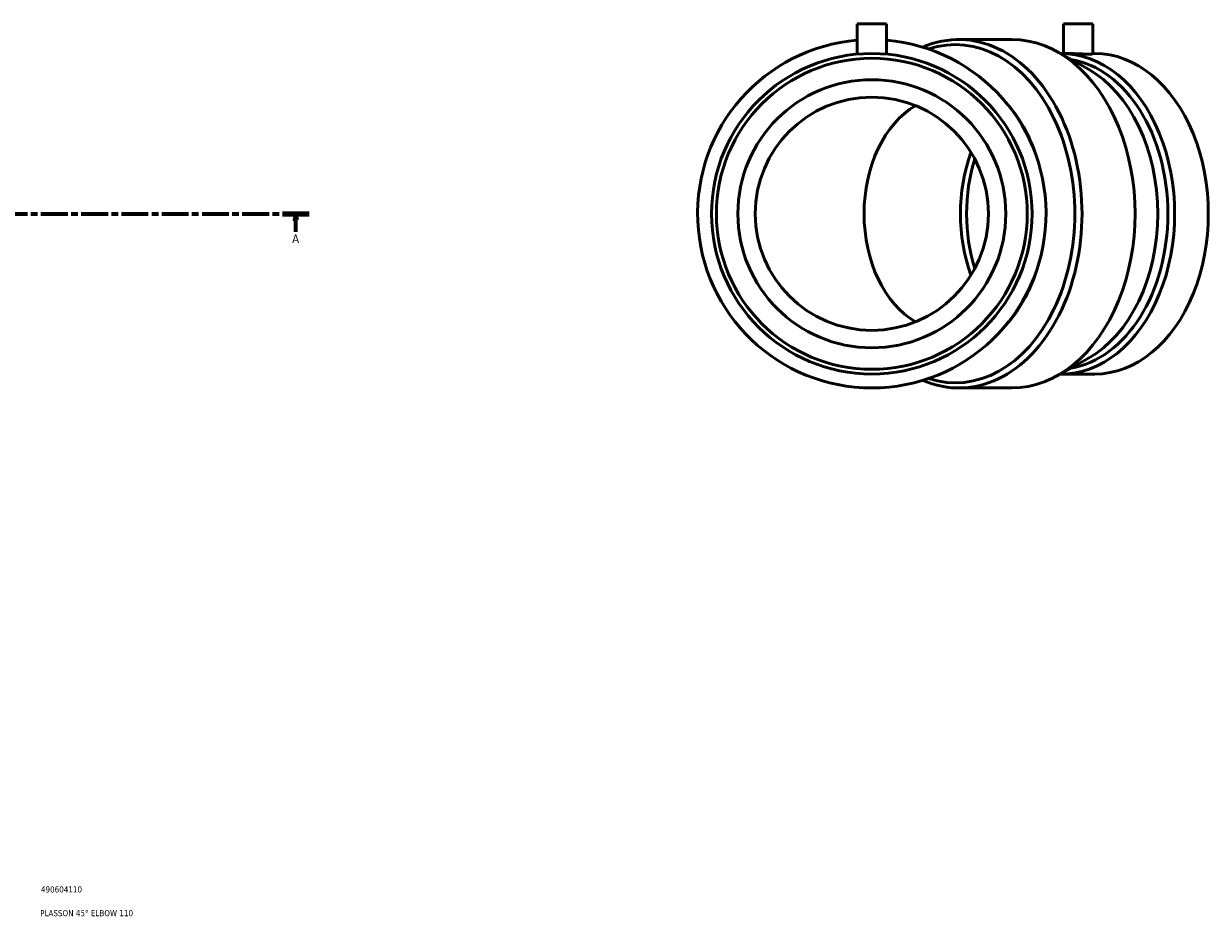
# Model space of a CAD drawing. Header units: millimetres. Extents: x -401 to 1447, y -224 to 1221.
# Tile 5 of 6: x 848 to 1334, y 83 to 450. Entities that reach past the tile are written whole.
import ezdxf

# ---------------------------------------------------------------- set-up
doc = ezdxf.new("R2010")
doc.units = ezdxf.units.MM
doc.linetypes.add('CHAIN', pattern=[0.3543, 0.2362, -0.0295, 0.0591, -0.0295])
for name, color, linetype, lineweight in [('Section Line (ISO)', 7, 'CHAIN', 70), ('Title (ISO)', 7, 'Continuous', 50), ('Visible (ISO)', 7, 'Continuous', 50)]:
    doc.layers.add(name, color=color, linetype=linetype, lineweight=lineweight)
doc.styles.add('Label Text (ISO)', font='tahoma.ttf')
doc.styles.add('Note Text (ISO)', font='tahoma.ttf')

# ---------------------------------------------------------------- blocks, each defined once
blk = doc.blocks.new('Title Blocks ISO')
at = {"layer": 'Title (ISO)', "color": 232, "true_color": 0xca0064, "style": 'Note Text (ISO)'}
for tag, p in [('PART_NUMBER_001', (34.16, 73.14)), ('DESCRIPTION_001', (33.84, 63.4))]:
    blk.add_attdef(tag, p, '', height=2.5, dxfattribs=at)
blk = doc.blocks.new('2dTransSection0')
at = {"layer": 'Section Line (ISO)', "linetype": 'CHAIN', "ltscale": 46.650017}
blk.add_line((227.1, 371.68), (965.26, 371.68), dxfattribs=at)
at = {"layer": 'Section Line (ISO)', "linetype": 'Continuous', "lineweight": 140}
for p, q in [((227.1, 371.68), (238.03, 371.68)), ((954.33, 371.68), (965.26, 371.68))]:
    blk.add_line(p, q, dxfattribs=at)
at = {"layer": 'Section Line (ISO)', "linetype": 'Continuous'}
for p, q in [((232.56, 371.68), (232.06, 369.18)), ((232.56, 369.18), (232.56, 371.68)), ((233.06, 369.18), (232.56, 371.68)), ((959.8, 371.68), (959.3, 369.18)), ((959.8, 369.18), (959.8, 371.68)), ((960.3, 369.18), (959.8, 371.68)), ((232.06, 369.18), (233.06, 369.18)), ((232.56, 364.27), (232.56, 369.18)), ((959.3, 369.18), (960.3, 369.18)), ((959.8, 364.27), (959.8, 369.18))]:
    blk.add_line(p, q, dxfattribs=at)
at = {"layer": 'Section Line (ISO)', "linetype": 'Continuous', "flags": 128}
for points in [[(233.06, 369.18), (232.56, 371.68), (232.06, 369.18), (233.06, 369.18)], [(960.3, 369.18), (959.8, 371.68), (959.3, 369.18), (960.3, 369.18)]]:
    blk.add_lwpolyline(points, dxfattribs=at)
at = {"layer": 'Section Line (ISO)'}
for points in [[(233.06, 369.18), (232.56, 371.68), (232.06, 369.18), (233.06, 369.18)], [(960.3, 369.18), (959.8, 371.68), (959.3, 369.18), (960.3, 369.18)]]:
    blk.add_solid(points, dxfattribs=at)
at = {"layer": 'Section Line (ISO)', "char_height": 3.5, "attachment_point": 7, "style": 'Label Text (ISO)'}
for insert in [(231.07, 359.68), (958.31, 359.68)]:
    blk.add_mtext('A', dxfattribs=dict(at, insert=insert))

msp = doc.modelspace()

# ---------------------------------------------------------------- linework, layer by layer
at = {"layer": 'Visible (ISO)'}
for p, q in [((1190.206, 449.677), (1202.206, 449.677)), ((1190.206, 449.677), (1190.206, 437.183)), ((1202.206, 449.677), (1202.206, 437.183)), ((1274.886, 449.677), (1286.886, 449.677)), ((1274.886, 449.677), (1274.886, 437.457)), ((1286.886, 449.677), (1286.886, 437.32)), ((1253.694, 443.177), (1231.916, 443.177)), ((1285.086, 430.976), (1272.359, 438.126)), ((1276.644, 437.457), (1273.977, 437.457)), ((1287.796, 437.457), (1286.886, 437.457)), ((1285.086, 312.378), (1272.359, 305.229)), ((1287.796, 305.897), (1273.977, 305.897)), ((1253.694, 300.177), (1231.916, 300.177))]:
    msp.add_line(p, q, dxfattribs=at)
for radius in [65.78, 63.807, 55, 47.85]:
    msp.add_circle((1196.206, 371.677), radius, dxfattribs=at)
msp.add_arc((1196.206, 371.677), 71.5, 94.8137, 85.1863, dxfattribs=at)
for centre, major_axis, start_param, end_param in [((1231.916, 371.677), (0, -71.5), 5.9862792, 9.7216841), ((1230.435, 371.677), (0, -69.406), 6.0565514, 9.6514118), ((1253.694, 371.677), (0, -71.5), 0, 3.1415927), ((1273.977, 371.677), (0, -65.78), 6.2741084, 9.4338549), ((1272.581, 371.677), (0, -63.807), 0.1167061, 3.0248866), ((1287.796, 371.677), (0, -65.78), 0, 3.1415927), ((1268.429, 371.677), (0, -63.807), 0.3781361, 2.7634566), ((1226.86, 371.677), (0, 47.85), 0.3846873, 2.7569053), ((1226.86, 371.677), (0, -57.2), 1.9931761, 2.4935103), ((1271.484, 371.677), (0, -55), 4.2371181, 5.1876598), ((1273.977, 371.677), (0, -55), 4.2921796, 5.1325984), ((1226.86, 371.677), (0, -57.2), 0.6480824, 1.1484166)]:
    msp.add_ellipse(centre, major_axis=major_axis, ratio=0.7071068, start_param=start_param, end_param=end_param, dxfattribs=at)
for points, knots in [([(1285.129, 437.183), (1284.596, 437.183), (1283.921, 437.198), (1282.443, 437.249), (1281.639, 437.286), (1280.133, 437.355), (1279.33, 437.391), (1277.852, 437.443), (1277.177, 437.457), (1276.644, 437.457)], [0, 0, 0, 0, 0.2261472, 0.2261472, 0.45229439, 0.45229439, 0.67844106, 0.67844106, 0.90458772, 0.90458772, 0.90458772, 0.90458772]), ([(1286.886, 437.32), (1286.886, 437.286), (1286.736, 437.249), (1286.124, 437.198), (1285.662, 437.183), (1285.129, 437.183)], [3.16605651, 3.16605651, 3.16605651, 3.16605651, 3.3922037, 3.3922037, 3.6183509, 3.6183509, 3.6183509, 3.6183509])]:
    msp.add_open_spline(points, degree=3, knots=knots, dxfattribs=at)

# ---------------------------------------------------------------- block references
msp.add_blockref('Title Blocks ISO', (821, 20)).add_auto_attribs({'PART_NUMBER_001': '490604110', 'DESCRIPTION_001': 'PLASSON 45° ELBOW 110'})
at = {"layer": 'Section Line (ISO)'}
msp.add_blockref('2dTransSection0', (0, 0), dxfattribs=at)

doc.saveas('drawing.dxf')
